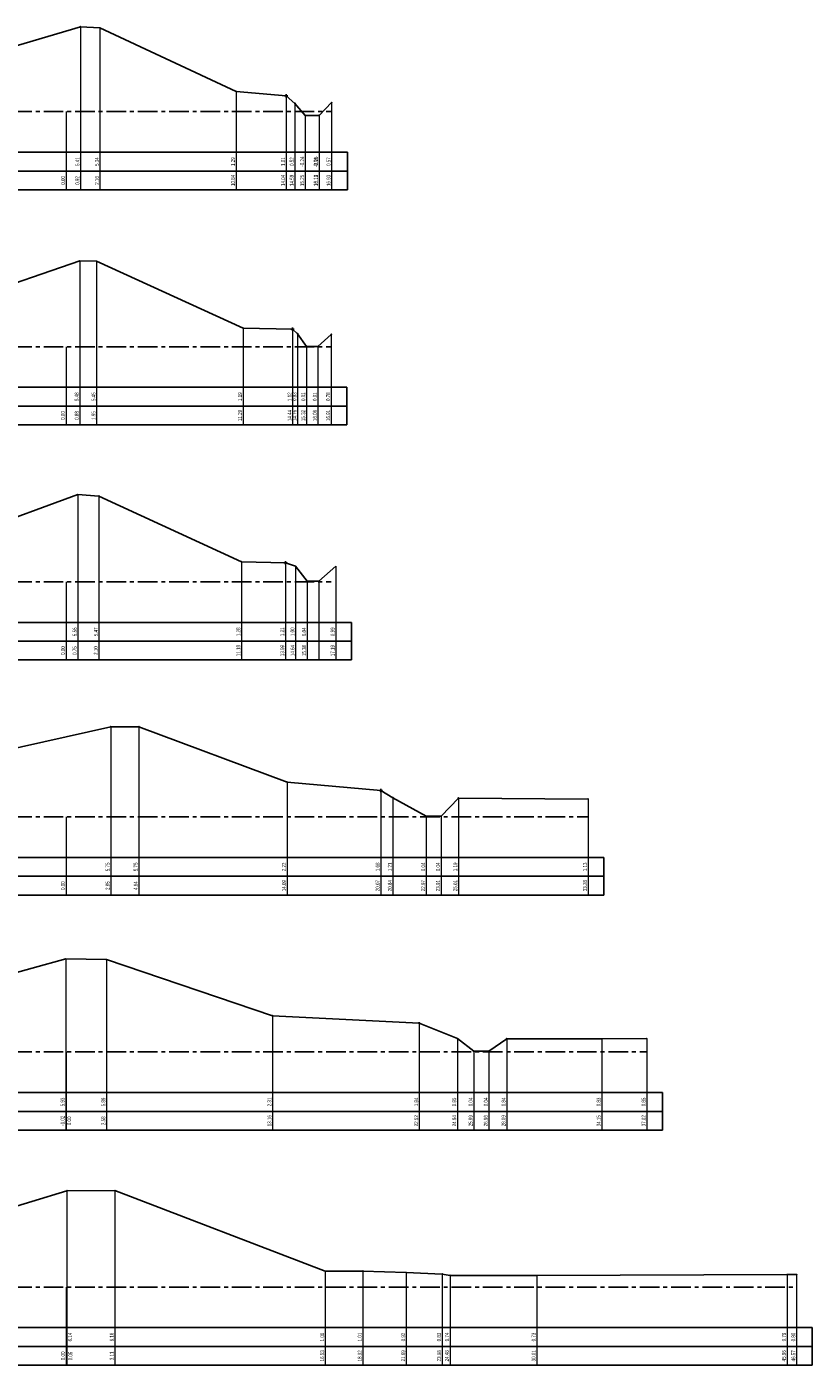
# Model space of a CAD drawing. Header units: metres. Extents: x -7 to 2281, y 7146 to 7816.
# Tile 3 of 29: x 2209 to 2259, y 7146 to 7231. Entities that reach past the tile are written whole.
import ezdxf
from ezdxf.enums import TextEntityAlignment as Align

# ---------------------------------------------------------------- set-up
doc = ezdxf.new("R2010")
doc.units = ezdxf.units.M
doc.linetypes.add('NAP', pattern=[20, 12.5, -2.5, 2.5, -2.5])
for name, color, linetype in [('BS-BINNENKRUINLIJN-KPN', 1, 'Continuous'), ('BS-HEKWERK-KL-1_5M', 1, 'Continuous'), ('BS-INSTEEK-SLOOT-KPN', 1, 'Continuous'), ('BS-KANT-VERHARDING', 1, 'Continuous'), ('BS-KRUINLIJN', 1, 'Continuous'), ('BS-OVERIG-KPN', 1, 'Continuous'), ('BS-RASTER', 255, 'Continuous'), ('BS-TEENLIJN', 1, 'Continuous'), ('BS-WATERLIJN-KPN', 1, 'Continuous'), ('DP-BS-profiel', 2, 'Continuous'), ('DP-Matenbalk', 7, 'Continuous'), ('DP-Matenbalk_bestaandehoogten', 6, 'Continuous'), ('DP-NAP-lijn', 5, 'NAP')]:
    doc.layers.add(name, color=color, linetype=linetype)
doc.layers.add('DP-Matenbalk_verlenglijnen_best', color=253, linetype='Continuous', lineweight=0)

# ---------------------------------------------------------------- blocks, each defined once
blk = doc.blocks.new('123', base_point=(750, -20.1))
at = {"layer": 'BS-HEKWERK-KL-1_5M'}
for points in [[(749.75, -20.35), (750.25, -19.85)], [(750.25, -20.35), (749.75, -19.85)]]:
    blk.add_lwpolyline(points, dxfattribs=at)

msp = doc.modelspace()

# ---------------------------------------------------------------- linework, layer by layer
at = {"layer": 'BS-BINNENKRUINLIJN-KPN'}
msp.add_point((2235.014, 7151.607), dxfattribs=at)
at = {"layer": 'BS-INSTEEK-SLOOT-KPN'}
for p in [(2225.626, 7226.298), (2227.969, 7226.353), (2225.798, 7211.604), (2227.942, 7211.561), (2231.877, 7181.992), (2236.049, 7181.97), (2235.981, 7166.631), (2239.127, 7166.617), (2235.517, 7151.516), (2241.048, 7151.511)]:
    msp.add_point(p, dxfattribs=at)
at = {"layer": 'BS-KANT-VERHARDING'}
msp.add_point((2229.958, 7151.791), dxfattribs=at)
at = {"layer": 'BS-KRUINLIJN'}
for p in [(2211.956, 7231.191), (2213.199, 7231.118), (2211.786, 7201.34), (2213.132, 7201.247), (2213.886, 7186.524), (2215.677, 7186.524), (2211.015, 7171.712), (2213.613, 7171.672), (2211.088, 7156.92), (2214.149, 7156.934)]:
    msp.add_point(p, dxfattribs=at)
at = {"layer": 'BS-OVERIG-KPN'}
for p in [(2244.318, 7181.913), (2245.19, 7166.606), (2248.058, 7166.628), (2232.729, 7151.698), (2256.999, 7151.566), (2257.605, 7151.575)]:
    msp.add_point(p, dxfattribs=at)
at = {"layer": 'BS-TEENLIJN'}
for p in [(2221.876, 7227.064), (2222.322, 7211.964), (2222.217, 7197.057), (2225.129, 7183), (2224.198, 7168.091), (2227.564, 7151.78)]:
    msp.add_point(p, dxfattribs=at)
at = {"layer": 'BS-WATERLIJN-KPN'}
for p in [(2226.287, 7225.534), (2227.163, 7225.533), (2234.003, 7180.821), (2234.949, 7180.821), (2237.028, 7165.821), (2237.994, 7165.821)]:
    msp.add_point(p, dxfattribs=at)
at = {"layer": 'DP-BS-profiel'}
for p, q in [((2206.716, 7170.519), (2211.015, 7171.712)), ((2211.015, 7171.712), (2211.015, 7171.712)), ((2211.015, 7171.712), (2213.613, 7171.672)), ((2213.613, 7171.672), (2224.198, 7168.091)), ((2224.198, 7168.091), (2233.558, 7167.62)), ((2233.558, 7167.62), (2235.981, 7166.631)), ((2235.981, 7166.631), (2237.028, 7165.821)), ((2237.994, 7165.821), (2239.127, 7166.617)), ((2239.127, 7166.617), (2245.19, 7166.606)), ((2245.19, 7166.606), (2248.058, 7166.628)), ((2237.028, 7165.821), (2237.994, 7165.821)), ((2205.461, 7155.192), (2211.088, 7156.92)), ((2211.088, 7156.92), (2214.149, 7156.934)), ((2214.149, 7156.934), (2227.564, 7151.78)), ((2227.564, 7151.78), (2229.958, 7151.791)), ((2229.958, 7151.791), (2232.729, 7151.698)), ((2232.729, 7151.698), (2235.014, 7151.607)), ((2235.014, 7151.607), (2235.517, 7151.516)), ((2235.517, 7151.516), (2241.048, 7151.511)), ((2241.048, 7151.511), (2256.999, 7151.566)), ((2256.999, 7151.566), (2257.605, 7151.575))]:
    msp.add_line(p, q, dxfattribs=at)
for points in [[(2187.102, 7225.271, 0), (2188.784, 7225.741, 0), (2191.296, 7226.659, 0), (2199.167, 7228.803, 0), (2200.257, 7228.802, 0), (2204.759, 7229.051, 0), (2211.956, 7231.191, 0), (2213.199, 7231.118, 0), (2221.876, 7227.064, 0), (2225.072, 7226.789, 0), (2225.626, 7226.298, 0), (2226.287, 7225.534, 0), (2227.163, 7225.533, 0), (2227.969, 7226.353, 0)], [(2187.457, 7210.561, 0), (2189.206, 7210.943, 0), (2191.498, 7211.657, 0), (2199.228, 7213.694, 0), (2200.393, 7213.694, 0), (2205.241, 7213.968, 0), (2211.917, 7216.256, 0), (2212.984, 7216.233, 0), (2222.322, 7211.964, 0), (2225.48, 7211.9, 0), (2225.798, 7211.604, 0), (2226.358, 7210.783, 0), (2227.094, 7210.783, 0), (2227.942, 7211.561, 0)], [(2187.765, 7195.692, 0), (2190.099, 7196.208, 0), (2199.496, 7198.664, 0), (2200.558, 7198.663, 0), (2205.405, 7199.017, 0), (2211.786, 7201.34, 0), (2213.132, 7201.247, 0), (2222.217, 7197.057, 0), (2225.02, 7196.985, 0), (2225.672, 7196.777, 0), (2226.411, 7195.821, 0), (2227.147, 7195.821, 0), (2228.227, 7196.768, 0)], [(2183.937, 7180.034, 0), (2189.534, 7181.593, 0), (2197.254, 7183.82, 0), (2198.167, 7183.828, 0), (2202.48, 7183.977, 0), (2213.886, 7186.524, 0), (2215.677, 7186.524, 0), (2225.129, 7183, 0), (2231.101, 7182.46, 0), (2231.877, 7181.992, 0), (2234.003, 7180.821, 0), (2234.949, 7180.821, 0), (2236.049, 7181.97, 0), (2244.318, 7181.913, 0)]]:
    msp.add_polyline3d(points, dxfattribs=at)
at = {"layer": 'DP-Matenbalk'}
for points in [[(2171.612, 7223.186, 0), (2171.612, 7220.786, 0), (2177.612, 7220.786, 0), (2228.969, 7220.786, 0)], [(2171.612, 7223.186, 0), (2228.969, 7223.186, 0)], [(2228.969, 7220.786, 0), (2228.969, 7223.186, 0)], [(2171.612, 7221.986, 0), (2228.969, 7221.986, 0)], [(2227.969, 7221.986, 0), (2227.969, 7221.986, 0)], [(2228.227, 7221.986, 0), (2228.227, 7221.986, 0)], [(2227.969, 7220.786, 0), (2227.969, 7220.786, 0)], [(2228.227, 7220.786, 0), (2228.227, 7220.786, 0)], [(2171.612, 7208.186, 0), (2171.612, 7205.786, 0), (2177.612, 7205.786, 0), (2228.942, 7205.786, 0)], [(2171.612, 7208.186, 0), (2228.942, 7208.186, 0)], [(2228.942, 7205.786, 0), (2228.942, 7208.186, 0)], [(2171.612, 7206.986, 0), (2228.942, 7206.986, 0)], [(2227.942, 7206.986, 0), (2227.942, 7206.986, 0)], [(2227.942, 7205.786, 0), (2227.942, 7205.786, 0)], [(2171.612, 7193.186, 0), (2171.612, 7190.786, 0), (2177.612, 7190.786, 0), (2229.227, 7190.786, 0)], [(2171.612, 7193.186, 0), (2229.227, 7193.186, 0)], [(2229.227, 7190.786, 0), (2229.227, 7193.186, 0)], [(2171.612, 7191.986, 0), (2229.227, 7191.986, 0)], [(2171.612, 7178.186, 0), (2171.612, 7175.786, 0), (2177.612, 7175.786, 0), (2245.318, 7175.786, 0)], [(2171.612, 7178.186, 0), (2245.318, 7178.186, 0)], [(2245.318, 7175.786, 0), (2245.318, 7178.186, 0)], [(2171.612, 7176.986, 0), (2245.318, 7176.986, 0)], [(2244.318, 7176.986, 0), (2244.318, 7176.986, 0)], [(2244.318, 7175.786, 0), (2244.318, 7175.786, 0)], [(2171.612, 7163.186, 0), (2171.612, 7160.786, 0), (2177.612, 7160.786, 0), (2249.058, 7160.786, 0)], [(2171.612, 7163.186, 0), (2249.058, 7163.186, 0)], [(2249.058, 7160.786, 0), (2249.058, 7163.186, 0)], [(2171.612, 7161.986, 0), (2249.058, 7161.986, 0)], [(2248.058, 7161.986, 0), (2248.058, 7161.986, 0)], [(2248.058, 7160.786, 0), (2248.058, 7160.786, 0)], [(2171.612, 7148.186, 0), (2171.612, 7145.786, 0), (2179.764, 7145.786, 0), (2258.605, 7145.786, 0)], [(2171.612, 7148.186, 0), (2258.605, 7148.186, 0)], [(2258.605, 7145.786, 0), (2258.605, 7148.186, 0)], [(2171.612, 7146.986, 0), (2258.605, 7146.986, 0)], [(2257.605, 7146.986, 0), (2257.605, 7146.986, 0)], [(2257.605, 7145.786, 0), (2257.605, 7145.786, 0)]]:
    msp.add_polyline3d(points, dxfattribs=at)
at = {"layer": 'DP-Matenbalk_bestaandehoogten'}
msp.add_polyline3d([(2211.036, 7221.986, 0), (2211.036, 7221.986, 0)], dxfattribs=at)
at = {"layer": 'DP-Matenbalk_verlenglijnen_best'}
for p, q in [((2211.956, 7231.191), (2211.956, 7220.786)), ((2213.199, 7231.118), (2213.199, 7220.786)), ((2221.876, 7227.064), (2221.876, 7220.786)), ((2225.072, 7226.789), (2225.072, 7220.786)), ((2225.626, 7226.298), (2225.626, 7220.786)), ((2227.969, 7226.353), (2227.969, 7220.786)), ((2211.036, 7225.778), (2211.036, 7220.786)), ((2226.287, 7225.534), (2226.287, 7220.786)), ((2227.163, 7225.533), (2227.163, 7220.786)), ((2211.917, 7216.256), (2211.917, 7205.786)), ((2212.984, 7216.233), (2212.984, 7205.786)), ((2222.322, 7211.964), (2222.322, 7205.786)), ((2225.48, 7211.9), (2225.48, 7205.786)), ((2211.036, 7210.778), (2211.036, 7205.786)), ((2225.798, 7211.604), (2225.798, 7205.786)), ((2226.358, 7210.783), (2226.358, 7205.786)), ((2227.094, 7210.783), (2227.094, 7205.786)), ((2227.942, 7211.561), (2227.942, 7205.786)), ((2211.786, 7201.34), (2211.786, 7190.786)), ((2213.132, 7201.247), (2213.132, 7190.786)), ((2222.217, 7197.057), (2222.217, 7190.786)), ((2225.02, 7196.985), (2225.02, 7190.786)), ((2225.672, 7196.777), (2225.672, 7190.786)), ((2228.227, 7196.768), (2228.227, 7190.786)), ((2211.036, 7195.778), (2211.036, 7190.786)), ((2226.411, 7195.821), (2226.411, 7190.786)), ((2227.147, 7195.821), (2227.147, 7190.786)), ((2213.886, 7186.524), (2213.886, 7175.786)), ((2215.677, 7186.524), (2215.677, 7175.786)), ((2225.129, 7183), (2225.129, 7175.786)), ((2231.101, 7182.46), (2231.101, 7175.786)), ((2231.877, 7181.992), (2231.877, 7175.786)), ((2236.049, 7181.97), (2236.049, 7175.786)), ((2244.318, 7181.913), (2244.318, 7175.786)), ((2211.036, 7180.778), (2211.036, 7175.786)), ((2211.036, 7180.778), (2211.036, 7175.786)), ((2234.003, 7180.821), (2234.003, 7175.786)), ((2234.949, 7180.821), (2234.949, 7175.786)), ((2211.015, 7171.712), (2211.015, 7160.786)), ((2213.613, 7171.672), (2213.613, 7160.786)), ((2224.198, 7168.091), (2224.198, 7160.786)), ((2233.558, 7167.62), (2233.558, 7160.786)), ((2235.981, 7166.631), (2235.981, 7160.786)), ((2239.127, 7166.617), (2239.127, 7160.786)), ((2245.19, 7166.606), (2245.19, 7160.786)), ((2248.058, 7166.628), (2248.058, 7160.786)), ((2211.036, 7165.778), (2211.036, 7160.786)), ((2237.028, 7165.821), (2237.028, 7160.786)), ((2237.994, 7165.821), (2237.994, 7160.786)), ((2211.088, 7156.92), (2211.088, 7145.786)), ((2214.149, 7156.934), (2214.149, 7145.786)), ((2227.564, 7151.78), (2227.564, 7145.786)), ((2229.958, 7151.791), (2229.958, 7145.786)), ((2232.729, 7151.698), (2232.729, 7145.786)), ((2235.014, 7151.607), (2235.014, 7145.786)), ((2235.517, 7151.516), (2235.517, 7145.786)), ((2241.048, 7151.511), (2241.048, 7145.786)), ((2256.999, 7151.566), (2256.999, 7145.786)), ((2257.605, 7151.575), (2257.605, 7145.786)), ((2211.036, 7150.778), (2211.036, 7145.786))]:
    msp.add_line(p, q, dxfattribs=at)
at = {"layer": 'DP-NAP-lijn', "ltscale": 0.1}
for p, q in [((2171.612, 7225.778), (2227.969, 7225.778)), ((2171.612, 7210.778), (2227.969, 7210.778)), ((2171.612, 7195.778), (2227.942, 7195.778)), ((2171.612, 7180.778), (2244.318, 7180.778)), ((2171.612, 7165.778), (2248.058, 7165.778)), ((2171.612, 7150.778), (2257.605, 7150.778))]:
    msp.add_line(p, q, dxfattribs=at)

# ---------------------------------------------------------------- block references
at = {"layer": 'BS-RASTER', "rotation": 314.999999}
for p, xscale, yscale, zscale in [((2225.072, 7226.789), 0.3, 0.3, 0.3), ((2225.48, 7211.9), 0.3, 0.3, 0.3), ((2225.02, 7196.985), 0.3, 0.3, 0.3), ((2231.101, 7182.46), 0.3, 0.3, 0.3), ((2233.558, 7167.62), 0.15, 0.15, 0.15)]:
    msp.add_blockref('123', p, dxfattribs=dict(at, xscale=xscale, yscale=yscale, zscale=zscale))

# ---------------------------------------------------------------- texts
at = {"layer": 'DP-Matenbalk_bestaandehoogten', "width": 0.68}
for s, p in [('5.41', (2211.956, 7222.586)), ('5.34', (2213.199, 7222.586)), ('1.29', (2221.876, 7222.586)), ('1.01', (2225.072, 7222.586)), ('0.52', (2225.626, 7222.586)), ('-0.24', (2226.287, 7222.586)), ('0.04', (2227.147, 7222.586)), ('-0.25', (2227.163, 7222.586)), ('0.57', (2227.969, 7222.586)), ('0.00', (2211.036, 7221.386)), ('0.92', (2211.956, 7221.386)), ('2.16', (2213.199, 7221.386)), ('10.84', (2221.876, 7221.386)), ('14.04', (2225.072, 7221.386)), ('14.59', (2225.626, 7221.386)), ('15.25', (2226.287, 7221.386)), ('16.11', (2227.147, 7221.386)), ('16.13', (2227.163, 7221.386)), ('16.93', (2227.969, 7221.386)), ('5.48', (2211.917, 7207.586)), ('5.45', (2212.984, 7207.586)), ('1.19', (2222.322, 7207.586)), ('1.12', (2225.48, 7207.586)), ('0.83', (2225.798, 7207.586)), ('0.01', (2226.358, 7207.586)), ('0.01', (2227.094, 7207.586)), ('0.78', (2227.942, 7207.586)), ('0.00', (2211.036, 7206.386)), ('0.88', (2211.917, 7206.386)), ('1.95', (2212.984, 7206.386)), ('11.29', (2222.322, 7206.386)), ('14.44', (2225.48, 7206.386)), ('14.76', (2225.798, 7206.386)), ('15.32', (2226.358, 7206.386)), ('16.06', (2227.094, 7206.386)), ('16.91', (2227.942, 7206.386)), ('5.56', (2211.786, 7192.586)), ('5.47', (2213.132, 7192.586)), ('1.28', (2222.217, 7192.586)), ('1.21', (2225.02, 7192.586)), ('1.00', (2225.672, 7192.586)), ('0.04', (2226.411, 7192.586)), ('0.99', (2228.227, 7192.586)), ('0.00', (2211.036, 7191.386)), ('0.75', (2211.786, 7191.386)), ('2.10', (2213.132, 7191.386)), ('11.18', (2222.217, 7191.386)), ('13.99', (2225.02, 7191.386)), ('14.64', (2225.672, 7191.386)), ('15.38', (2226.411, 7191.386)), ('17.19', (2228.227, 7191.386)), ('5.75', (2213.886, 7177.586)), ('5.75', (2215.677, 7177.586)), ('2.22', (2225.129, 7177.586)), ('1.68', (2231.101, 7177.586)), ('1.21', (2231.877, 7177.586)), ('0.04', (2234.003, 7177.586)), ('0.04', (2234.949, 7177.586)), ('1.19', (2236.049, 7177.586)), ('1.13', (2244.318, 7177.586)), ('0.00', (2211.036, 7176.386)), ('0.00', (2211.036, 7176.386)), ('2.85', (2213.886, 7176.386)), ('4.64', (2215.677, 7176.386)), ('14.09', (2225.129, 7176.386)), ('20.07', (2231.101, 7176.386)), ('20.84', (2231.877, 7176.386)), ('22.97', (2234.003, 7176.386)), ('23.91', (2234.949, 7176.386)), ('25.01', (2236.049, 7176.386)), ('33.28', (2244.318, 7176.386)), ('5.93', (2211.015, 7162.586)), ('5.89', (2213.613, 7162.586)), ('2.31', (2224.198, 7162.586)), ('1.84', (2233.558, 7162.586)), ('0.85', (2235.981, 7162.586)), ('0.04', (2237.028, 7162.586)), ('0.04', (2237.994, 7162.586)), ('0.84', (2239.127, 7162.586)), ('0.83', (2245.19, 7162.586)), ('0.85', (2248.058, 7162.586)), ('-0.02', (2211.015, 7161.386)), ('0.00', (2211.433, 7161.379)), ('2.58', (2213.613, 7161.386)), ('13.16', (2224.198, 7161.386)), ('22.52', (2233.558, 7161.386)), ('24.94', (2235.981, 7161.386)), ('25.99', (2237.028, 7161.386)), ('26.96', (2237.994, 7161.386)), ('28.09', (2239.127, 7161.386)), ('34.15', (2245.19, 7161.386)), ('37.02', (2248.058, 7161.386)), ('6.14', (2211.492, 7147.581)), ('6.16', (2214.149, 7147.586)), ('1.00', (2227.564, 7147.586)), ('1.01', (2229.958, 7147.586)), ('0.92', (2232.729, 7147.586)), ('0.83', (2235.014, 7147.586)), ('0.74', (2235.517, 7147.586)), ('0.73', (2241.048, 7147.586)), ('0.79', (2256.999, 7147.586)), ('0.80', (2257.605, 7147.586)), ('0.00', (2211.036, 7146.386)), ('0.05', (2211.512, 7146.375)), ('3.11', (2214.149, 7146.386)), ('16.53', (2227.564, 7146.386)), ('18.92', (2229.958, 7146.386)), ('21.69', (2232.729, 7146.386)), ('23.98', (2235.014, 7146.386)), ('24.48', (2235.517, 7146.386)), ('30.01', (2241.048, 7146.386)), ('45.96', (2256.999, 7146.386)), ('46.57', (2257.605, 7146.386))]:
    msp.add_text(s, height=0.25, rotation=90, dxfattribs=at).set_placement(p, align=Align.BOTTOM_CENTER)

doc.saveas('drawing.dxf')
